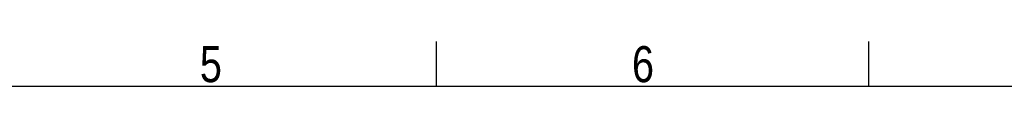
# Model space of a CAD drawing. Header units: millimetres. Extents: x 0 to 420, y 0 to 297.
# Tile 92 of 105: x 214 to 327, y 292 to 297. Entities that reach past the tile are written whole.
import ezdxf

# ---------------------------------------------------------------- set-up
doc = ezdxf.new("R2010")
doc.units = ezdxf.units.MM
doc.layers.add('CARTIGLIO', color=140, linetype='Continuous')
doc.styles.add('SLDTEXTSTYLE2', font='TXT', dxfattribs={"width": 0.821468})

msp = doc.modelspace()

# ---------------------------------------------------------------- linework, layer by layer
at = {"layer": 'CARTIGLIO', "linetype": 'Continuous'}
for p, q in [((261.74592, 291.82257), (261.74592, 296.99679)), ((311.34308, 291.82257), (311.34308, 296.99679)), ((414.8274, 291.82257), (5.18012, 291.82257))]:
    msp.add_line(p, q, dxfattribs=at)

# ---------------------------------------------------------------- texts
at = {"layer": 'CARTIGLIO', "char_height": 4.13937, "attachment_point": 2, "style": 'SLDTEXTSTYLE2'}
for s, insert in [('5', (235.83118, 296.46286)), ('6', (285.42834, 296.46286))]:
    msp.add_mtext(s, dxfattribs=dict(at, insert=insert))

doc.saveas('drawing.dxf')
